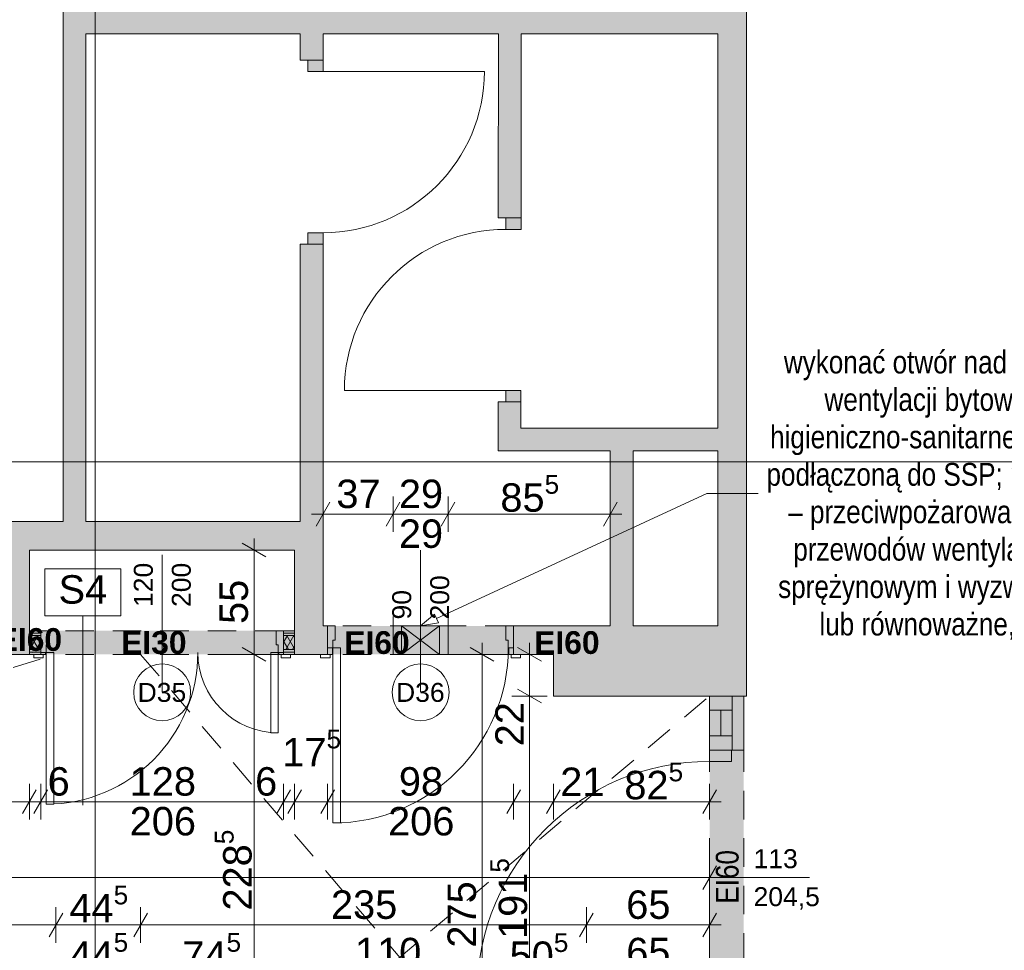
# Paper-space layout 'A-32 RZUT - PIĘTRO 2' of a CAD drawing. Header units: millimetres. Extents: x 0 to 800, y 0 to 550.
# Tile 5 of 17: x 217 to 321, y 263 to 361. Entities that reach past the tile are written whole.
import ezdxf
from ezdxf.xclip import XClip

# ---------------------------------------------------------------- set-up
doc = ezdxf.new("R2010")
doc.units = ezdxf.units.MM
doc.header["$MEASUREMENT"] = 0
doc.header["$XCLIPFRAME"] = 0
doc.linetypes.add('DASHDOTX2', pattern=[1000, 500, -250, 0, -250])
doc.linetypes.add('Przer. długie kreski', pattern=[2.5, 1.5, -1])
for name, color, linetype, lineweight, true_color in [('A_opis ścian_Nr_pióra__19', 7, 'Continuous', 5, 0x191919), ('A_opis_Nr_pióra__255', 7, 'Continuous', 15, 0x242424), ('A_opis_Nr_pióra__8', 7, 'Continuous', 13, 0x4c4c4c), ('A_osie_Nr_pióra__16', 7, 'Continuous', 5, 0x0f0f0f), ('A_ppoż proj_Nr_pióra__8', 7, 'Continuous', 13, 0x4c4c4c), ('A_ppoż_Nr_pióra__8', 7, 'Continuous', 13, 0x4c4c4c), ('A_sufit_Nr_pióra__4', 7, 'Continuous', 18, 0x4b4b4b), ('A_ściany proj_Nr_pióra__21', 7, 'Continuous', 5, 0xb0b0b0), ('A_ściany_Nr_pióra__10', 7, 'Continuous', 13, 0x4b4b4b), ('A_ściany_Nr_pióra__19', 7, 'Continuous', 5, 0x191919), ('A_ściany_Nr_pióra__8', 7, 'Continuous', 13, 0x4c4c4c), ('Okna Archicada_Nr_pióra__19', 7, 'Continuous', 5, 0x191919)]:
    doc.layers.add(name, color=color, linetype=linetype, lineweight=lineweight, true_color=true_color)
for name, color, linetype in [('A_podrys', 7, 'Continuous'), ('A_ppoż', 7, 'Continuous'), ('A_ppoż proj', 7, 'Continuous'), ('A_ściany', 7, 'Continuous'), ('A_ściany proj', 7, 'Continuous'), ('Drzwi Archicad', 7, 'Continuous')]:
    doc.layers.add(name, color=color, linetype=linetype)
for name, color, linetype, lineweight in [('A_wymiary_Nr_pióra__1', 7, 'Continuous', 20), ('A_wymiary_Nr_pióra__2', 8, 'Continuous', 13), ('A_ściany proj_Nr_pióra__1', 7, 'Continuous', 20), ('A_ściany_Nr_pióra__1', 7, 'Continuous', 20), ('Drzwi Archicad_Nr_pióra__1', 7, 'Continuous', 20), ('Drzwi Archicad_Nr_pióra__3', 252, 'Continuous', 13), ('Okna Archicada_Nr_pióra__3', 252, 'Continuous', 13), ('Znaczniki drzwi Archicada_Nr_pióra__3', 252, 'Continuous', 13)]:
    doc.layers.add(name, color=color, linetype=linetype, lineweight=lineweight)
doc.styles.add('STYL_AUTOMATYCZNY_1', font='arial.ttf')
doc.styles.add('STYL_AUTOMATYCZNY_2', font='ARIALN.TTF')
doc.styles.add('STYL_AUTOMATYCZNY_3', font='arial.ttf')
doc.styles.add('STYL_AUTOMATYCZNY_4', font='arial.ttf')
doc.styles.add('STYL_AUTOMATYCZNY_5', font='arial.ttf')
pattern_1 = [(0, (-3193.413, -647.6028), (0, 2), [0, -2])]
pattern_2 = [(60, (-3193.4131, -647.60284), (-0.51961524, 0.3), []), (120, (-3193.4131, -647.60284), (0.51961524, 0.3), [])]

# ---------------------------------------------------------------- blocks, each defined once
blk = doc.blocks.new('Rysunek_1_1', base_point=(-3193.41, -647.6))
at = {"layer": 'A_ppoż', "linetype": 'Continuous', "lineweight": 0, "true_color": 0x0b0b0b}
blk.add_hatch(color=28, dxfattribs=at).paths.add_polyline_path([(289.93, 251.57), (293.53, 251.57), (293.53, 289.85), (289.93, 289.85)])
at = {"layer": 'A_ppoż proj', "linetype": 'Continuous', "lineweight": 0, "true_color": 0x121212}
for points in [[(249.67, 297.25), (249.67, 294.25), (269.27, 294.25), (269.27, 297.25)], [(218.23, 296.75), (218.23, 294.25), (246.19, 294.25), (246.19, 296.75)]]:
    blk.add_hatch(color=250, dxfattribs=at).paths.add_polyline_path(points)
at = {"layer": 'A_ściany', "linetype": 'Continuous', "lineweight": 0, "true_color": 0x000000}
for points in [[(224.19, 308.25), (224.19, 419.93), (221.79, 419.93), (221.79, 308.25)], [(290.81, 297.25), (293.81, 289.85), (293.81, 367.15), (290.81, 367.15)], [(290.81, 362.7), (224.19, 362.7), (224.19, 359.7), (290.81, 359.7)], [(249.19, 359.7), (246.79, 359.7), (246.79, 356.93), (249.19, 356.93)], [(267.68, 359.7), (267.66, 340.29), (270.06, 340.28), (270.08, 359.7)], [(249.19, 337.53), (246.79, 337.53), (246.79, 308.25), (249.19, 305.25)], [(267.63, 315.71), (270.03, 318.11), (270.04, 320.88), (267.64, 320.89)], [(290.81, 318.11), (270.03, 318.11), (267.63, 315.71), (290.81, 315.71)], [(281.87, 297.25), (281.87, 315.71), (279.47, 315.71), (279.47, 297.25)], [(215.23, 308.25), (215.23, 294.25), (218.23, 294.25), (218.23, 308.25)], [(246.79, 308.25), (218.23, 308.25), (218.23, 305.25), (249.19, 305.25)], [(249.19, 294.25), (249.19, 305.25), (246.19, 305.25), (246.19, 294.25)], [(249.67, 297.25), (249.19, 297.25), (249.19, 294.25), (249.67, 294.25)], [(269.27, 297.25), (269.27, 294.25), (273.47, 294.25), (273.47, 297.25)], [(290.81, 297.25), (273.47, 297.25), (273.47, 289.85), (293.81, 289.85)]]:
    blk.add_hatch(color=18, dxfattribs=at).paths.add_polyline_path(points)
at = {"layer": 'A_ściany proj', "linetype": 'Continuous', "lineweight": 13}
h = blk.add_hatch(dxfattribs=at)
h.set_pattern_fill('gypsum_0001', color=8, style=0, pattern_type=2)
h.set_pattern_definition(pattern_1)
h.paths.add_polyline_path([(218.23, 296.75), (218.23, 296.5), (219.43, 296.5), (219.43, 296.75)])
h = blk.add_hatch(dxfattribs=at)
h.set_pattern_fill('gypsum_0001', color=8, style=0, pattern_type=2)
h.set_pattern_definition(pattern_1)
h.paths.add_polyline_path([(218.23, 296.5), (218.23, 296.25), (219.43, 296.25), (219.43, 296.5)])
h = blk.add_hatch(dxfattribs=at)
h.set_pattern_fill('batt_insulation_0001', color=8, style=0, pattern_type=2)
h.set_pattern_definition(pattern_2)
h.paths.add_polyline_path([(218.23, 294.75), (219.43, 294.75), (219.43, 296.25), (218.23, 296.25)])
h = blk.add_hatch(dxfattribs=at)
h.set_pattern_fill('gypsum_0001', color=8, style=0, pattern_type=2)
h.set_pattern_definition(pattern_1)
h.paths.add_polyline_path([(245.03, 296.5), (246.19, 296.5), (246.19, 296.75), (245.03, 296.75)])
h = blk.add_hatch(dxfattribs=at)
h.set_pattern_fill('gypsum_0001', color=8, style=0, pattern_type=2)
h.set_pattern_definition(pattern_1)
h.paths.add_polyline_path([(246.19, 296.5), (245.03, 296.5), (245.03, 296.25), (246.19, 296.25)])
h = blk.add_hatch(dxfattribs=at)
h.set_pattern_fill('batt_insulation_0001', color=8, style=0, pattern_type=2)
h.set_pattern_definition(pattern_2)
h.paths.add_polyline_path([(245.03, 294.75), (246.19, 294.75), (246.19, 296.25), (245.03, 296.25)])
h = blk.add_hatch(dxfattribs=at)
h.set_pattern_fill('gypsum_0001', color=8, style=0, pattern_type=2)
h.set_pattern_definition(pattern_1)
h.paths.add_polyline_path([(218.23, 294.5), (219.43, 294.5), (219.43, 294.75), (218.23, 294.75)])
h = blk.add_hatch(dxfattribs=at)
h.set_pattern_fill('gypsum_0001', color=8, style=0, pattern_type=2)
h.set_pattern_definition(pattern_1)
h.paths.add_polyline_path([(219.43, 294.5), (218.23, 294.5), (218.23, 294.25), (219.43, 294.25)])
h = blk.add_hatch(dxfattribs=at)
h.set_pattern_fill('gypsum_0001', color=8, style=0, pattern_type=2)
h.set_pattern_definition(pattern_1)
h.paths.add_polyline_path([(245.03, 294.5), (246.19, 294.5), (246.19, 294.75), (245.03, 294.75)])
h = blk.add_hatch(dxfattribs=at)
h.set_pattern_fill('gypsum_0001', color=8, style=0, pattern_type=2)
h.set_pattern_definition(pattern_1)
h.paths.add_polyline_path([(245.03, 294.5), (245.03, 294.25), (246.19, 294.25), (246.19, 294.5)])
at = {"layer": 'Drzwi Archicad', "linetype": 'Continuous', "lineweight": 0, "true_color": 0xfdfdfd}
for points in [[(249.19, 356.93), (247.59, 356.93), (247.59, 355.73), (249.19, 355.73)], [(270.06, 340.28), (268.46, 340.28), (268.46, 339.08), (270.06, 339.08)], [(247.59, 337.53), (249.19, 337.53), (249.19, 338.73), (247.59, 338.73)], [(268.44, 320.88), (270.04, 320.88), (270.04, 322.08), (268.44, 322.08)], [(292.23, 284.16), (289.93, 284.16), (289.93, 282.96), (292.23, 282.96)]]:
    blk.add_hatch(color=7, dxfattribs=at).paths.add_polyline_path(points)
at = {"layer": 'A_opis ścian_Nr_pióra__19', "color": 250, "linetype": 'Continuous', "lineweight": 5, "ltscale": 2, "true_color": 0x191919}
for p, q in [((227.87, 303.28), (219.87, 303.28)), ((219.87, 303.28), (219.87, 298.33)), ((227.87, 298.33), (227.87, 303.28)), ((219.87, 298.33), (227.87, 298.33)), ((223.87, 298.33), (223.87, 278.33))]:
    blk.add_line(p, q, dxfattribs=at)
at = {"layer": 'A_opis_Nr_pióra__255', "color": 250, "linetype": 'Continuous', "lineweight": 15, "ltscale": 2, "true_color": 0x242424}
for p, q in [((261.16, 298.03), (289.64, 311.23)), ((289.64, 311.23), (295.05, 311.23)), ((259.47, 297.25), (260.95, 298.49)), ((260.95, 298.49), (261.37, 297.58)), ((259.47, 297.25), (261.37, 297.58))]:
    blk.add_line(p, q, dxfattribs=at)
at = {"layer": 'A_osie_Nr_pióra__16', "color": 250, "linetype": 'DASHDOTX2', "lineweight": 5, "ltscale": 2, "true_color": 0x0f0f0f}
for p, q in [((225.18, 374.19), (225.18, 110.55)), ((544.97, 314.55), (96.57, 314.55))]:
    blk.add_line(p, q, dxfattribs=at)
at = {"layer": 'A_sufit_Nr_pióra__4', "color": 251, "linetype": 'Przer. długie kreski', "lineweight": 18, "ltscale": 2, "true_color": 0x4b4b4b}
for p, q in [((92.24, 254.71), (221.03, 294.25)), ((229.95, 294.25), (276.95, 239.27)), ((229.95, 239.27), (289.93, 289.85))]:
    blk.add_line(p, q, dxfattribs=at)
at = {"layer": 'A_wymiary_Nr_pióra__1', "color": 7, "linetype": 'Continuous', "lineweight": 20, "ltscale": 2}
for p, q in [((249.91, 310.29), (248.47, 307.79)), ((257.29, 310.29), (255.85, 307.79)), ((263.09, 310.29), (261.65, 307.79)), ((278.75, 307.79), (280.19, 310.29)), ((243.16, 304.53), (240.66, 305.97)), ((240.66, 294.97), (243.16, 293.53)), ((267.2, 293.53), (264.7, 294.97)), ((272.2, 293.53), (269.7, 294.97)), ((269.7, 290.57), (272.2, 289.13)), ((218.95, 279.96), (217.51, 277.46)), ((220.15, 279.96), (218.71, 277.46)), ((245.75, 279.96), (244.31, 277.46)), ((246.91, 279.96), (245.47, 277.46)), ((250.39, 279.96), (248.95, 277.46)), ((269.99, 279.96), (268.55, 277.46)), ((274.19, 279.96), (272.75, 277.46)), ((289.21, 277.46), (290.65, 279.96)), ((289.21, 269.46), (290.65, 271.96)), ((221.75, 266.96), (220.31, 264.46)), ((230.67, 266.96), (229.23, 264.46)), ((277.67, 266.96), (276.23, 264.46)), ((289.21, 264.46), (290.65, 266.96))]:
    blk.add_line(p, q, dxfattribs=at)
at = {"layer": 'A_wymiary_Nr_pióra__2', "color": 8, "linetype": 'Continuous', "lineweight": 13, "ltscale": 2}
for p, q in [((249.19, 307.16), (249.19, 310.91)), ((256.57, 307.16), (256.57, 310.91)), ((262.37, 307.16), (262.37, 310.91)), ((279.47, 307.16), (279.47, 310.91)), ((247.97, 309.04), (249.19, 309.04)), ((249.19, 309.04), (256.57, 309.04)), ((256.57, 309.04), (262.37, 309.04)), ((262.37, 309.04), (279.47, 309.04)), ((279.47, 309.04), (280.69, 309.04)), ((241.91, 305.25), (241.91, 306.47)), ((243.79, 305.25), (240.04, 305.25)), ((241.91, 294.25), (241.91, 305.25)), ((265.95, 294.25), (265.95, 295.47)), ((270.95, 294.25), (270.95, 295.47)), ((243.79, 294.25), (240.04, 294.25)), ((241.91, 248.59), (241.91, 294.25)), ((267.83, 294.25), (264.08, 294.25)), ((265.95, 239.27), (265.95, 294.25)), ((272.83, 294.25), (269.08, 294.25)), ((270.95, 289.85), (270.95, 294.25)), ((272.83, 289.85), (269.08, 289.85)), ((270.95, 251.57), (270.95, 289.85)), ((218.23, 276.83), (218.23, 280.58)), ((219.43, 276.83), (219.43, 280.58)), ((245.03, 276.83), (245.03, 280.58)), ((246.19, 276.83), (246.19, 280.58)), ((249.67, 276.83), (249.67, 280.58)), ((269.27, 276.83), (269.27, 280.58)), ((273.47, 276.83), (273.47, 280.58)), ((289.93, 276.83), (289.93, 280.58)), ((215.23, 278.71), (218.23, 278.71)), ((218.23, 278.71), (219.43, 278.71)), ((219.43, 278.71), (245.03, 278.71)), ((245.03, 278.71), (246.19, 278.71)), ((246.19, 278.71), (249.67, 278.71)), ((249.67, 278.71), (269.27, 278.71)), ((269.27, 278.71), (273.47, 278.71)), ((273.47, 278.71), (289.93, 278.71)), ((289.93, 278.71), (291.15, 278.71)), ((289.93, 268.83), (289.93, 272.58)), ((92.24, 270.71), (289.93, 270.71)), ((289.93, 270.71), (291.15, 270.71)), ((221.03, 263.83), (221.03, 267.58)), ((229.95, 263.83), (229.95, 267.58)), ((276.95, 263.83), (276.95, 267.58)), ((289.93, 263.83), (289.93, 267.58)), ((92.24, 265.71), (221.03, 265.71)), ((221.03, 265.71), (229.95, 265.71)), ((229.95, 265.71), (276.95, 265.71)), ((276.95, 265.71), (289.93, 265.71)), ((289.93, 265.71), (291.15, 265.71))]:
    blk.add_line(p, q, dxfattribs=at)
at = {"layer": 'A_ściany proj_Nr_pióra__1', "color": 7, "linetype": 'Continuous', "lineweight": 20, "ltscale": 2}
for p, q in [((219.43, 294.25), (218.69, 294.25)), ((245.03, 294.25), (245.77, 294.25))]:
    blk.add_line(p, q, dxfattribs=at)
at = {"layer": 'A_ściany proj_Nr_pióra__1', "color": 7, "linetype": 'Continuous', "lineweight": 20, "ltscale": 2, "flags": 128}
for points in [[(219.43, 296.75), (218.23, 296.75)], [(246.19, 296.75), (245.03, 296.75)], [(218.23, 294.25), (219.43, 294.25)], [(245.03, 294.25), (246.19, 294.25)]]:
    blk.add_lwpolyline(points, dxfattribs=at)
at = {"layer": 'A_ściany proj_Nr_pióra__21', "color": 253, "linetype": 'Continuous', "lineweight": 5, "ltscale": 2, "true_color": 0xb0b0b0}
for p, q in [((219.43, 296.5), (218.23, 296.5)), ((219.43, 296.25), (218.23, 296.25)), ((219.43, 296.75), (219.43, 296.5)), ((219.43, 296.5), (219.43, 296.25)), ((219.43, 296.25), (219.43, 294.75)), ((245.03, 296.75), (245.03, 296.5)), ((246.19, 296.5), (245.03, 296.5)), ((245.03, 296.5), (245.03, 296.25)), ((246.19, 296.25), (245.03, 296.25)), ((245.03, 296.25), (245.03, 294.75)), ((218.23, 294.75), (219.43, 294.75)), ((218.23, 294.5), (219.43, 294.5)), ((219.43, 294.75), (219.43, 294.5)), ((219.43, 294.5), (219.43, 294.45)), ((219.43, 294.45), (219.43, 294.25)), ((245.03, 294.75), (246.19, 294.75)), ((245.03, 294.75), (245.03, 294.5)), ((245.03, 294.5), (246.19, 294.5)), ((245.03, 294.5), (245.03, 294.45)), ((245.03, 294.45), (245.03, 294.25))]:
    blk.add_line(p, q, dxfattribs=at)
at = {"layer": 'A_ściany proj_Nr_pióra__21', "color": 253, "linetype": 'Continuous', "lineweight": 5, "ltscale": 2, "true_color": 0xb0b0b0, "flags": 128}
for points in [[(218.23, 296.5), (218.23, 296.75)], [(218.23, 296.25), (218.23, 296.5)], [(218.23, 294.75), (218.23, 296.25)], [(246.19, 296.5), (246.19, 296.75)], [(246.19, 296.25), (246.19, 296.5)], [(246.19, 294.75), (246.19, 296.25)], [(218.23, 294.5), (218.23, 294.75)], [(218.23, 294.25), (218.23, 294.5)], [(246.19, 294.5), (246.19, 294.75)], [(246.19, 294.25), (246.19, 294.5)]]:
    blk.add_lwpolyline(points, dxfattribs=at)
at = {"layer": 'A_ściany_Nr_pióra__1', "color": 7, "linetype": 'Continuous', "lineweight": 20, "ltscale": 2}
for p, q in [((246.79, 356.93), (246.79, 357.67)), ((247.59, 356.93), (246.79, 356.93)), ((249.19, 356.93), (247.59, 356.93)), ((267.66, 340.29), (267.66, 341.03)), ((268.46, 340.28), (267.66, 340.29)), ((270.06, 340.28), (268.46, 340.28)), ((246.79, 337.53), (246.79, 336.79)), ((247.59, 337.53), (246.79, 337.53)), ((249.19, 337.53), (247.59, 337.53)), ((267.64, 320.89), (267.64, 320.15)), ((268.44, 320.88), (267.64, 320.89)), ((270.04, 320.88), (268.44, 320.88)), ((256.57, 298.25), (256.57, 297.25)), ((256.57, 298.25), (256.57, 297.25)), ((262.37, 298.25), (262.37, 297.25)), ((262.37, 298.25), (262.37, 297.25)), ((249.67, 297.25), (249.67, 294.95)), ((269.27, 297.25), (269.27, 294.95)), ((249.67, 294.95), (249.67, 294.25)), ((269.27, 294.95), (269.27, 294.25)), ((249.67, 294.25), (248.93, 294.25)), ((269.27, 294.25), (270.01, 294.25))]:
    blk.add_line(p, q, dxfattribs=at)
at = {"layer": 'A_ściany_Nr_pióra__1', "color": 7, "linetype": 'Continuous', "lineweight": 20, "ltscale": 2, "flags": 128}
for points in [[(221.79, 419.93), (221.79, 308.25)], [(293.81, 289.85), (293.81, 367.15)], [(224.19, 308.25), (224.19, 359.7)], [(224.19, 359.7), (246.79, 359.7)], [(246.79, 359.7), (246.79, 356.93)], [(249.19, 359.7), (267.68, 359.7)], [(249.19, 356.93), (249.19, 359.7)], [(267.68, 359.7), (267.66, 340.29)], [(270.06, 340.28), (270.08, 359.7)], [(270.08, 359.7), (290.81, 359.7)], [(290.81, 359.7), (290.81, 318.11)], [(246.79, 337.53), (246.79, 308.25)], [(249.19, 305.25), (249.19, 337.53)], [(267.64, 320.89), (267.63, 315.71)], [(270.03, 318.11), (270.04, 320.88)], [(290.81, 318.11), (270.03, 318.11)], [(267.63, 315.71), (279.47, 315.71)], [(279.47, 315.71), (279.47, 297.25)], [(281.87, 297.25), (281.87, 315.71)], [(281.87, 315.71), (290.81, 315.71)], [(290.81, 315.71), (290.81, 297.25)], [(218.23, 308.25), (215.23, 308.25)], [(221.79, 308.25), (218.23, 308.25)], [(246.79, 308.25), (224.19, 308.25)], [(218.23, 305.25), (246.19, 305.25)], [(218.23, 294.25), (218.23, 305.25)], [(246.19, 305.25), (246.19, 294.25)], [(249.19, 297.25), (249.19, 305.25)], [(249.67, 297.25), (249.19, 297.25)], [(273.47, 297.25), (269.27, 297.25)], [(279.47, 297.25), (273.47, 297.25)], [(290.81, 297.25), (281.87, 297.25)], [(215.23, 294.25), (218.23, 294.25)], [(246.19, 294.25), (249.19, 294.25)], [(249.19, 294.25), (249.67, 294.25)], [(269.27, 294.25), (273.47, 294.25)], [(273.47, 294.25), (273.47, 289.85)], [(273.47, 289.85), (293.81, 289.85)], [(293.53, 289.85), (289.93, 289.85)]]:
    blk.add_lwpolyline(points, dxfattribs=at)
at = {"layer": 'A_ściany_Nr_pióra__10', "color": 251, "linetype": 'Przer. długie kreski', "lineweight": 13, "ltscale": 2, "true_color": 0x4b4b4b}
for p, q in [((289.93, 289.85), (289.93, 251.57)), ((293.53, 289.85), (293.53, 251.57))]:
    blk.add_line(p, q, dxfattribs=at)
at = {"layer": 'A_ściany_Nr_pióra__19', "color": 250, "linetype": 'Continuous', "lineweight": 5, "ltscale": 2, "true_color": 0x191919}
for p, q in [((289.93, 289.85), (289.93, 284.16)), ((293.53, 284.16), (293.53, 289.85))]:
    blk.add_line(p, q, dxfattribs=at)
at = {"layer": 'A_ściany_Nr_pióra__8', "color": 251, "linetype": 'Continuous', "lineweight": 13, "ltscale": 2, "true_color": 0x4c4c4c}
for p, q in [((257.47, 297.25), (261.47, 294.25)), ((261.47, 297.25), (257.47, 294.25)), ((257.47, 294.25), (257.47, 297.25)), ((261.47, 297.25), (261.47, 294.25))]:
    blk.add_line(p, q, dxfattribs=at)
at = {"layer": 'Drzwi Archicad_Nr_pióra__1', "color": 7, "linetype": 'Continuous', "lineweight": 20, "ltscale": 2}
for p, q in [((246.79, 356.93), (246.79, 357.67)), ((246.79, 356.93), (246.79, 357.67)), ((247.59, 356.93), (246.79, 356.93)), ((247.59, 356.93), (246.79, 356.93)), ((247.59, 355.73), (247.59, 356.93)), ((247.59, 356.93), (249.19, 356.93)), ((249.19, 356.93), (247.59, 356.93)), ((249.19, 356.93), (247.59, 356.93)), ((249.19, 356.93), (249.19, 355.73)), ((249.19, 355.73), (247.59, 355.73)), ((249.19, 355.73), (266.19, 355.73)), ((267.66, 340.29), (267.66, 341.03)), ((267.66, 340.29), (267.66, 341.03)), ((268.46, 340.28), (267.66, 340.29)), ((268.46, 340.28), (267.66, 340.29)), ((268.46, 339.08), (268.46, 340.28)), ((268.46, 340.28), (270.06, 340.28)), ((270.06, 340.28), (268.46, 340.28)), ((270.06, 340.28), (268.46, 340.28)), ((270.06, 340.28), (270.06, 339.08)), ((247.59, 337.53), (247.59, 338.73)), ((247.59, 338.73), (249.19, 338.73)), ((249.19, 338.73), (249.19, 337.53)), ((270.06, 339.08), (268.46, 339.08)), ((247.59, 337.53), (246.79, 337.53)), ((247.59, 337.53), (246.79, 337.53)), ((246.79, 337.53), (246.79, 336.79)), ((246.79, 337.53), (246.79, 336.79)), ((249.19, 337.53), (247.59, 337.53)), ((249.19, 337.53), (247.59, 337.53)), ((249.19, 337.53), (247.59, 337.53)), ((268.44, 322.08), (251.44, 322.1)), ((268.44, 320.88), (268.44, 322.08)), ((268.44, 322.08), (270.04, 322.08)), ((270.04, 322.08), (270.04, 320.88)), ((268.44, 320.88), (267.64, 320.89)), ((268.44, 320.88), (267.64, 320.89)), ((267.64, 320.89), (267.64, 320.15)), ((267.64, 320.89), (267.64, 320.15)), ((270.04, 320.88), (268.44, 320.88)), ((270.04, 320.88), (268.44, 320.88)), ((270.04, 320.88), (268.44, 320.88)), ((289.93, 284.16), (289.93, 285.1)), ((289.93, 284.16), (289.93, 285.1)), ((293.53, 284.16), (293.53, 284.9)), ((293.53, 284.16), (293.53, 284.9)), ((289.93, 282.96), (289.93, 284.16)), ((289.93, 284.16), (292.23, 284.16)), ((289.93, 284.16), (292.23, 284.16)), ((289.93, 284.16), (292.23, 284.16)), ((292.23, 284.16), (292.23, 282.96)), ((292.23, 284.16), (293.53, 284.16)), ((292.23, 284.16), (293.53, 284.16)), ((292.23, 282.96), (289.93, 282.96))]:
    blk.add_line(p, q, dxfattribs=at)
for centre, radius, start, end in [((249.19, 355.73), 17, 270, 0), ((268.44, 322.08), 17, 89.94, 179.94), ((289.93, 258.46), 24.5, 90, 180)]:
    blk.add_arc(centre, radius, start, end, dxfattribs=at)
at = {"layer": 'Drzwi Archicad_Nr_pióra__3', "color": 252, "linetype": 'Przer. długie kreski', "lineweight": 13, "ltscale": 2}
for p, q in [((269.27, 297.25), (249.67, 297.25)), ((245.03, 296.75), (219.43, 296.75)), ((245.03, 294.25), (219.43, 294.25)), ((269.27, 294.25), (249.67, 294.25))]:
    blk.add_line(p, q, dxfattribs=at)
at = {"layer": 'Drzwi Archicad_Nr_pióra__3', "color": 252, "linetype": 'Continuous', "lineweight": 13, "ltscale": 2}
for p, q in [((249.67, 297.25), (249.67, 294.95)), ((250.47, 297.25), (249.67, 297.25)), ((249.67, 297.25), (249.67, 294.95)), ((249.67, 297.25), (249.67, 294.95)), ((250.47, 295.75), (250.47, 297.25)), ((268.47, 297.25), (268.47, 295.75)), ((269.27, 297.25), (268.47, 297.25)), ((269.27, 294.95), (269.27, 297.25)), ((269.27, 297.25), (269.27, 294.95)), ((269.27, 297.25), (269.27, 294.95)), ((219.43, 296.75), (219.43, 294.45)), ((220.23, 296.75), (219.43, 296.75)), ((219.43, 296.75), (219.43, 296.5)), ((219.43, 296.75), (219.43, 296.5)), ((219.43, 296.5), (219.43, 296.25)), ((219.43, 296.5), (219.43, 296.25)), ((219.43, 296.25), (219.43, 294.75)), ((219.43, 296.25), (219.43, 294.75)), ((220.23, 295.25), (220.23, 296.75)), ((244.23, 296.75), (244.23, 295.25)), ((245.03, 296.75), (244.23, 296.75)), ((245.03, 294.45), (245.03, 296.75)), ((245.03, 296.75), (245.03, 296.5)), ((245.03, 296.75), (245.03, 296.5)), ((245.03, 296.5), (245.03, 296.25)), ((245.03, 296.5), (245.03, 296.25)), ((245.03, 296.25), (245.03, 294.75)), ((245.03, 296.25), (245.03, 294.75)), ((219.99, 294.45), (219.99, 295.25)), ((219.99, 295.25), (220.23, 295.25)), ((244.23, 295.25), (244.47, 295.25)), ((244.47, 295.25), (244.47, 294.45)), ((249.67, 294.95), (249.67, 294.25)), ((250.17, 294.95), (249.67, 294.95)), ((249.67, 294.95), (250.23, 294.95)), ((249.67, 294.95), (249.67, 294.25)), ((249.67, 294.95), (249.67, 294.25)), ((250.17, 294.25), (250.17, 294.95)), ((250.23, 294.95), (250.23, 295.75)), ((250.23, 295.75), (250.47, 295.75)), ((250.23, 276.47), (250.23, 294.95)), ((250.23, 294.95), (251.03, 294.95)), ((251.03, 294.95), (251.03, 276.47)), ((268.47, 295.75), (268.71, 295.75)), ((268.71, 295.75), (268.71, 294.95)), ((268.71, 294.95), (269.27, 294.95)), ((268.77, 294.95), (268.77, 294.25)), ((269.27, 294.95), (268.77, 294.95)), ((269.27, 294.25), (269.27, 294.95)), ((269.27, 294.95), (269.27, 294.25)), ((269.27, 294.95), (269.27, 294.25)), ((219.69, 294.25), (218.69, 294.25)), ((218.69, 294.25), (218.69, 293.87)), ((219.43, 294.25), (218.69, 294.25)), ((219.43, 294.25), (218.69, 294.25)), ((218.69, 293.87), (219.69, 293.87)), ((219.43, 294.75), (219.43, 294.5)), ((219.43, 294.75), (219.43, 294.5)), ((219.43, 294.5), (219.43, 294.45)), ((219.43, 294.5), (219.43, 294.45)), ((219.43, 294.45), (219.43, 294.25)), ((219.93, 294.45), (219.43, 294.45)), ((219.43, 294.45), (219.99, 294.45)), ((219.43, 294.45), (219.43, 294.25)), ((219.43, 294.45), (219.43, 294.25)), ((219.43, 294.25), (219.93, 294.25)), ((219.69, 293.87), (219.69, 294.25)), ((219.93, 294.25), (219.93, 294.45)), ((219.99, 278.45), (219.99, 294.45)), ((219.99, 294.45), (220.79, 294.45)), ((220.79, 294.45), (220.79, 278.45)), ((244.47, 294.45), (243.67, 294.45)), ((243.67, 294.45), (243.67, 285.97)), ((244.47, 294.45), (245.03, 294.45)), ((244.47, 285.97), (244.47, 294.45)), ((244.53, 294.45), (244.53, 294.25)), ((245.03, 294.45), (244.53, 294.45)), ((244.53, 294.25), (245.03, 294.25)), ((245.77, 294.25), (244.77, 294.25)), ((244.77, 294.25), (244.77, 293.87)), ((244.77, 293.87), (245.77, 293.87)), ((245.03, 294.75), (245.03, 294.5)), ((245.03, 294.75), (245.03, 294.5)), ((245.03, 294.5), (245.03, 294.45)), ((245.03, 294.5), (245.03, 294.45)), ((245.03, 294.25), (245.03, 294.45)), ((245.03, 294.45), (245.03, 294.25)), ((245.03, 294.45), (245.03, 294.25)), ((245.03, 294.25), (245.77, 294.25)), ((245.03, 294.25), (245.77, 294.25)), ((245.77, 293.87), (245.77, 294.25)), ((249.93, 294.25), (248.93, 294.25)), ((248.93, 294.25), (248.93, 293.87)), ((249.67, 294.25), (248.93, 294.25)), ((249.67, 294.25), (248.93, 294.25)), ((248.93, 293.87), (249.93, 293.87)), ((249.67, 294.25), (250.17, 294.25)), ((249.93, 293.87), (249.93, 294.25)), ((268.77, 294.25), (269.27, 294.25)), ((270.01, 294.25), (269.01, 294.25)), ((269.01, 294.25), (269.01, 293.87)), ((269.01, 293.87), (270.01, 293.87)), ((269.27, 294.25), (270.01, 294.25)), ((269.27, 294.25), (270.01, 294.25)), ((270.01, 293.87), (270.01, 294.25)), ((243.67, 285.97), (244.47, 285.97)), ((220.79, 278.45), (219.99, 278.45)), ((251.03, 276.47), (250.23, 276.47))]:
    blk.add_line(p, q, dxfattribs=at)
for centre, radius, start, end in [((250.23, 294.95), 18.48, 270, 0), ((219.99, 294.45), 16, 270, 0), ((244.47, 294.45), 8.48, 180, 270)]:
    blk.add_arc(centre, radius, start, end, dxfattribs=at)
at = {"layer": 'Okna Archicada_Nr_pióra__19', "color": 250, "linetype": 'Continuous', "lineweight": 5, "ltscale": 2, "true_color": 0x191919}
for p, q in [((289.93, 284.16), (289.93, 289.85)), ((289.93, 289.85), (292.33, 289.85)), ((292.33, 289.85), (292.33, 284.16)), ((292.33, 288.35), (289.93, 288.35)), ((291.13, 288.35), (291.13, 285.66)), ((292.33, 285.66), (289.93, 285.66)), ((292.33, 284.16), (289.93, 284.16))]:
    blk.add_line(p, q, dxfattribs=at)
at = {"layer": 'Okna Archicada_Nr_pióra__3', "color": 252, "linetype": 'Continuous', "lineweight": 13, "ltscale": 2}
for p, q in [((256.57, 298.25), (256.57, 297.25)), ((256.57, 298.25), (256.57, 294.25)), ((262.37, 298.25), (262.37, 297.25)), ((262.37, 298.25), (262.37, 294.25)), ((262.37, 297.25), (256.57, 297.25)), ((262.37, 294.25), (256.57, 294.25))]:
    blk.add_line(p, q, dxfattribs=at)
at = {"layer": 'Znaczniki drzwi Archicada_Nr_pióra__3', "color": 252, "linetype": 'Continuous', "lineweight": 13, "ltscale": 2}
for p, q in [((259.47, 290.25), (259.47, 305.25)), ((232.23, 290.25), (232.23, 304.75)), ((287.45, 270.71), (300.45, 270.71))]:
    blk.add_line(p, q, dxfattribs=at)
at = {"layer": 'Znaczniki drzwi Archicada_Nr_pióra__3', "color": 252, "linetype": 'Continuous', "lineweight": 13, "ltscale": 2, "flags": 128}
for points in [[(229.23, 290.25, 1), (235.23, 290.25, 1)], [(256.47, 290.25, 1), (262.47, 290.25, 1)]]:
    blk.add_lwpolyline(points, format="xyb", close=True, dxfattribs=at)
at = {"layer": 'A_opis ścian_Nr_pióra__19', "color": 250, "linetype": 'Continuous', "lineweight": 5, "true_color": 0x191919, "insert": (223.87, 302.6), "char_height": 3, "attachment_point": 2, "style": 'STYL_AUTOMATYCZNY_1'}
blk.add_mtext('\\A1;{\\pqc;\\fArial|b0|i0|c238|p0;\\W1.000000;S4}', dxfattribs=at)
at = {"layer": 'A_opis_Nr_pióra__8', "color": 251, "linetype": 'Continuous', "lineweight": 13, "true_color": 0x4c4c4c, "insert": (322.52, 310.9), "char_height": 2.4, "width": 54.951, "attachment_point": 5, "line_spacing_factor": 0.986955, "style": 'STYL_AUTOMATYCZNY_2'}
blk.add_mtext('\\A1;{\\pqc;\\fArial Narrow|b0|i0|c238|p0;\\W1.000000;wykonać otwór nad drzwiami dla potrzeb wentylacji bytowej pomieszczenia higieniczno-sanitarnego z klapą odcinającą podłączoną do SSP; mcr FID S/S c/P [RST] – przeciwpożarowa klapa odcinająca do przewodów wentylacyjnych z napędem sprężynowym i wyzwalaczem termicznym lub równoważne, wymiar 20x20cm}', dxfattribs=at)
at = {"layer": 'A_ppoż proj_Nr_pióra__8', "color": 251, "linetype": 'Continuous', "lineweight": 13, "true_color": 0x4c4c4c, "char_height": 2.4, "attachment_point": 5, "style": 'STYL_AUTOMATYCZNY_3'}
for s, insert in [('\\A1;{\\pqc;\\fArial|b1|i0|c238|p0;\\W1.000000;EI60}', (218.23, 295.8)), ('\\A1;{\\pqc;\\fArial|b1|i0|c238|p0;\\W1.000000;EI30}', (231.35, 295.48)), ('\\A1;{\\pqc;\\fArial|b1|i0|c238|p0;\\W1.000000;EI60}', (254.87, 295.48)), ('\\A1;{\\pqc;\\fArial|b1|i0|c238|p0;\\W1.000000;EI60}', (274.89, 295.48))]:
    blk.add_mtext(s, dxfattribs=dict(at, insert=insert))
at = {"layer": 'A_ppoż_Nr_pióra__8', "color": 251, "linetype": 'Continuous', "lineweight": 13, "true_color": 0x4c4c4c, "insert": (291.81, 270.78), "char_height": 2.4, "attachment_point": 5, "rotation": 90, "style": 'STYL_AUTOMATYCZNY_2'}
blk.add_mtext('\\A1;{\\pqc;\\fArial Narrow|b0|i0|c238|p0;\\W1.000000;EI60}', dxfattribs=at)
at = {"layer": 'A_wymiary_Nr_pióra__1', "color": 7, "linetype": 'Continuous', "lineweight": 20, "char_height": 3, "attachment_point": 7, "style": 'STYL_AUTOMATYCZNY_1'}
for s, insert in [('\\A1;{\\pql;\\fArial|b0|i0|c238|p0;\\W1.000000;85\\fArial|b0|i0|c238|p0;\\W1.000000;\\A1{\\H.66x;\\S5^  ;}}', (267.88, 308.42)), ('\\A1;{\\pql;\\fArial|b0|i0|c238|p0;\\W1.000000;17\\fArial|b0|i0|c238|p0;\\W1.000000;\\A1{\\H.66x;\\S5^  ;}}', (244.89, 281.56)), ('\\A1;{\\pql;\\fArial|b0|i0|c238|p0;\\W1.000000;82\\fArial|b0|i0|c238|p0;\\W1.000000;\\A1{\\H.66x;\\S5^  ;}}', (280.95, 278.09)), ('\\A1;{\\pql;\\fArial|b0|i0|c238|p0;\\W1.000000;44\\fArial|b0|i0|c238|p0;\\W1.000000;\\A1{\\H.66x;\\S5^  ;}}', (222.45, 265.11)), ('\\A1;{\\pql;\\fArial|b0|i0|c238|p0;\\W1.000000;44\\fArial|b0|i0|c238|p0;\\W1.000000;\\A1{\\H.66x;\\S5^  ;}}', (222.45, 260.11)), ('\\A1;{\\pql;\\fArial|b0|i0|c238|p0;\\W1.000000;74\\fArial|b0|i0|c238|p0;\\W1.000000;\\A1{\\H.66x;\\S5^  ;}}', (234.35, 260.11)), ('\\A1;{\\pql;\\fArial|b0|i0|c238|p0;\\W1.000000;50\\fArial|b0|i0|c238|p0;\\W1.000000;\\A1{\\H.66x;\\S5^  ;}}', (268.85, 260.09))]:
    blk.add_mtext(s, dxfattribs=dict(at, insert=insert))
at = {"layer": 'A_wymiary_Nr_pióra__1', "color": 7, "linetype": 'Continuous', "lineweight": 20, "char_height": 3, "attachment_point": 7, "style": 'STYL_AUTOMATYCZNY_5'}
for s, insert, width in [('\\A1;{\\pql;\\fArial|b0|i0|c238|p0;\\W1.000000;37}', (250.59, 309.64), 4.5763), ('\\A1;{\\pql;\\fArial|b0|i0|c238|p0;\\W1.000000;29}', (257.18, 309.64), 4.5763), ('\\A1;{\\pql;\\fArial|b0|i0|c238|p0;\\W1.000000;29}', (257.18, 305.44), 4.5763), ('\\A1;{\\pql;\\fArial|b0|i0|c238|p0;\\W1.000000;6}', (220.15, 279.31), 2.2882), ('\\A1;{\\pql;\\fArial|b0|i0|c238|p0;\\W1.000000;128}', (228.8, 279.31), 6.8645), ('\\A1;{\\pql;\\fArial|b0|i0|c238|p0;\\W1.000000;6}', (242.02, 279.31), 2.2882), ('\\A1;{\\pql;\\fArial|b0|i0|c238|p0;\\W1.000000;98}', (257.18, 279.31), 4.5763), ('\\A1;{\\pql;\\fArial|b0|i0|c238|p0;\\W1.000000;21}', (274.19, 279.31), 4.5763), ('\\A1;{\\pql;\\fArial|b0|i0|c238|p0;\\W1.000000;206}', (228.8, 275.11), 6.8645), ('\\A1;{\\pql;\\fArial|b0|i0|c238|p0;\\W1.000000;206}', (256.04, 275.11), 6.8645), ('\\A1;{\\pql;\\fArial|b0|i0|c238|p0;\\W1.000000;235}', (250.02, 266.31), 6.8645), ('\\A1;{\\pql;\\fArial|b0|i0|c238|p0;\\W1.000000;65}', (281.15, 266.31), 4.5763), ('\\A1;{\\pql;\\fArial|b0|i0|c238|p0;\\W1.000000;110}', (252.55, 261.31), 6.5592), ('\\A1;{\\pql;\\fArial|b0|i0|c238|p0;\\W1.000000;65}', (281.15, 261.31), 4.5763)]:
    blk.add_mtext(s, dxfattribs=dict(at, insert=insert, width=width))
at = {"layer": 'A_wymiary_Nr_pióra__1', "color": 7, "linetype": 'Continuous', "lineweight": 20, "char_height": 3, "attachment_point": 7, "rotation": 90, "style": 'STYL_AUTOMATYCZNY_5'}
for s, insert, width in [('\\A1;{\\pql;\\fArial|b0|i0|c238|p0;\\W1.000000;55}', (241.31, 297.46), 4.5763), ('\\A1;{\\pql;\\fArial|b0|i0|c238|p0;\\W1.000000;22}', (270.35, 284.55), 4.5763), ('\\A1;{\\pql;\\fArial|b0|i0|c238|p0;\\W1.000000;275}', (265.35, 263.32), 6.8645)]:
    blk.add_mtext(s, dxfattribs=dict(at, insert=insert, width=width))
at = {"layer": 'A_wymiary_Nr_pióra__1', "color": 7, "linetype": 'Continuous', "lineweight": 20, "char_height": 3, "attachment_point": 7, "rotation": 90, "style": 'STYL_AUTOMATYCZNY_1'}
for s, insert in [('\\A1;{\\pql;\\fArial|b0|i0|c238|p0;\\W1.000000;228\\fArial|b0|i0|c238|p0;\\W1.000000;\\A1{\\H.66x;\\S5^  ;}}', (242.53, 267.23)), ('\\A1;{\\pql;\\fArial|b0|i0|c238|p0;\\W1.000000;191\\fArial|b0|i0|c238|p0;\\W1.000000;\\A1{\\H.66x;\\S5^  ;}}', (271.57, 264.23))]:
    blk.add_mtext(s, dxfattribs=dict(at, insert=insert))
at = {"layer": 'Znaczniki drzwi Archicada_Nr_pióra__3', "color": 252, "linetype": 'Continuous', "lineweight": 13, "char_height": 2, "attachment_point": 7, "rotation": 90, "style": 'STYL_AUTOMATYCZNY_4'}
for s, insert in [('\\A1;{\\pql;\\fArial CE|b0|i0|c238|p0;\\W1.000000;120}', (231.27, 299.25)), ('\\A1;{\\pql;\\fArial CE|b0|i0|c238|p0;\\W1.000000;200}', (235.27, 299.25)), ('\\A1;{\\pql;\\fArial CE|b0|i0|c238|p0;\\W1.000000;200}', (262.51, 297.93)), ('\\A1;{\\pql;\\fArial CE|b0|i0|c238|p0;\\W1.000000;90}', (258.51, 297.93))]:
    blk.add_mtext(s, dxfattribs=dict(at, insert=insert))
at = {"layer": 'Znaczniki drzwi Archicada_Nr_pióra__3', "color": 252, "linetype": 'Continuous', "lineweight": 13, "char_height": 2, "attachment_point": 7}
for s, insert, style in [('\\A1;{\\pql;\\fArial CE|b0|i0|c238|p0;\\W1.000000;D35}', (229.64, 289.21), 'STYL_AUTOMATYCZNY_4'), ('\\A1;{\\pql;\\fArial CE|b0|i0|c238|p0;\\W1.000000;D36}', (256.88, 289.21), 'STYL_AUTOMATYCZNY_4'), ('\\A1;{\\pql;\\pt2;\\fArial|b0|i0|c238|p0;\\W1.000000;113}', (294.57, 271.67), 'STYL_AUTOMATYCZNY_1'), ('\\A1;{\\pql;\\pt2;\\fArial|b0|i0|c238|p0;\\W1.000000;204,5}', (294.57, 267.32), 'STYL_AUTOMATYCZNY_1')]:
    blk.add_mtext(s, dxfattribs=dict(at, insert=insert, style=style))

psp = doc.layouts.new('A-32 RZUT - PIĘTRO 2')

# ---------------------------------------------------------------- block references
at = {"layer": 'A_podrys', "color": 37, "linetype": 'Continuous', "lineweight": 5, "true_color": 0x656532}
ref = psp.add_blockref('Rysunek_1_1', (-3193.41, -647.6), dxfattribs=at)
XClip(ref).set_block_clipping_path([(44.069637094, 110.5468323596), (544.9695795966, 528.1668323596)])

doc.saveas('drawing.dxf')
